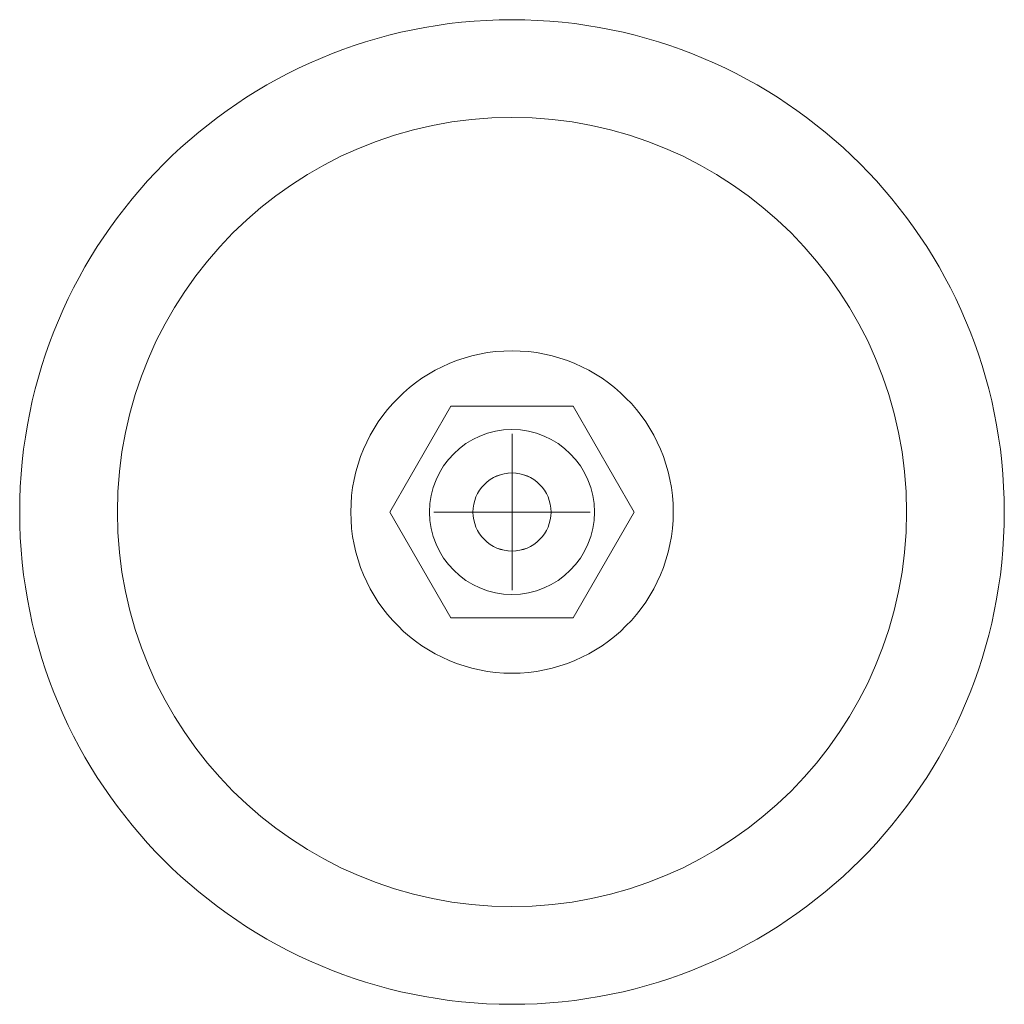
# Model space of a CAD drawing. Header units: millimetres. Extents: x -14995 to -11510, y 364 to 3070.
# Tile 5 of 29: x -14566 to -14485, y 2699 to 2780. Entities that reach past the tile are written whole.
import ezdxf

# ---------------------------------------------------------------- set-up
doc = ezdxf.new("R2010")
doc.units = ezdxf.units.MM
for name, color, linetype, lineweight in [('M-EQPM', 50, 'Continuous', 18), ('P-PIPE', 3, 'Continuous', 18), ('P-PIPE-CNTR', 3, 'Continuous', 18)]:
    doc.layers.add(name, color=color, linetype=linetype, lineweight=lineweight)

# ---------------------------------------------------------------- blocks, each defined once
blk = doc.blocks.new('HC_Heat Pump_GM_Saunier Duval_GeniaSet TEK_IS_kit complet_2C - HA 10-7_2 STB-985960-Niveau 0')
at = {"layer": 'M-EQPM'}
for p, q in [((-120.852, -120.34), (-125.852, -129)), ((-125.852, -129), (-120.852, -120.34)), ((-110.852, -120.34), (-120.852, -120.34)), ((-120.852, -120.34), (-110.852, -120.34)), ((-105.852, -129), (-110.852, -120.34)), ((-110.852, -120.34), (-105.852, -129)), ((-125.852, -129), (-120.852, -137.66)), ((-120.852, -137.66), (-125.852, -129)), ((-110.852, -137.66), (-105.852, -129)), ((-105.852, -129), (-110.852, -137.66)), ((-120.852, -137.66), (-110.852, -137.66)), ((-110.852, -137.66), (-120.852, -137.66))]:
    blk.add_line(p, q, dxfattribs=at)
for centre, radius, start, end in [((-115.852, -129), 40.311, 90, 270), ((-115.852, -129), 40.311, 90, 270), ((-115.852, -129), 40.311, 270, 90), ((-115.852, -129), 40.311, 270, 90), ((-115.852, -129), 32.311, 90, 270), ((-115.852, -129), 32.311, 90, 270), ((-115.852, -129), 32.311, 270, 90), ((-115.852, -129), 32.311, 270, 90), ((-115.852, -129), 6.75, 90, 270), ((-115.852, -129), 6.75, 90, 270), ((-115.852, -129), 6.75, 270, 90), ((-115.852, -129), 6.75, 270, 90), ((-115.852, -129.001), 3.2, 0, 180), ((-115.852, -129.001), 3.2, 0, 180), ((-115.852, -129.001), 3.2, 180, 360), ((-115.852, -129.001), 3.2, 180, 360)]:
    blk.add_arc(centre, radius, start, end, dxfattribs=at)

msp = doc.modelspace()

# ---------------------------------------------------------------- linework, layer by layer
at = {"layer": 'P-PIPE'}
for radius, start, end in [(13.2, 90, 180), (13.2, 90, 180), (13.2, 360, 90), (13.2, 0, 90), (3.2, 0, 180), (13.2, 180, 270), (13.2, 180, 270), (3.2, 180, 0), (13.2, 270, 360), (13.2, 270, 0)]:
    msp.add_arc((-14525.301, 2739.526), radius, start, end, dxfattribs=at)
at = {"layer": 'P-PIPE-CNTR'}
for p, q in [((-14525.301, 2733.126), (-14525.301, 2745.926)), ((-14531.701, 2739.526), (-14518.901, 2739.526))]:
    msp.add_line(p, q, dxfattribs=at)

# ---------------------------------------------------------------- block references
at = {"layer": 'M-EQPM'}
msp.add_blockref('HC_Heat Pump_GM_Saunier Duval_GeniaSet TEK_IS_kit complet_2C - HA 10-7_2 STB-985960-Niveau 0', (-14409.45, 2868.526), dxfattribs=at)

doc.saveas('drawing.dxf')
